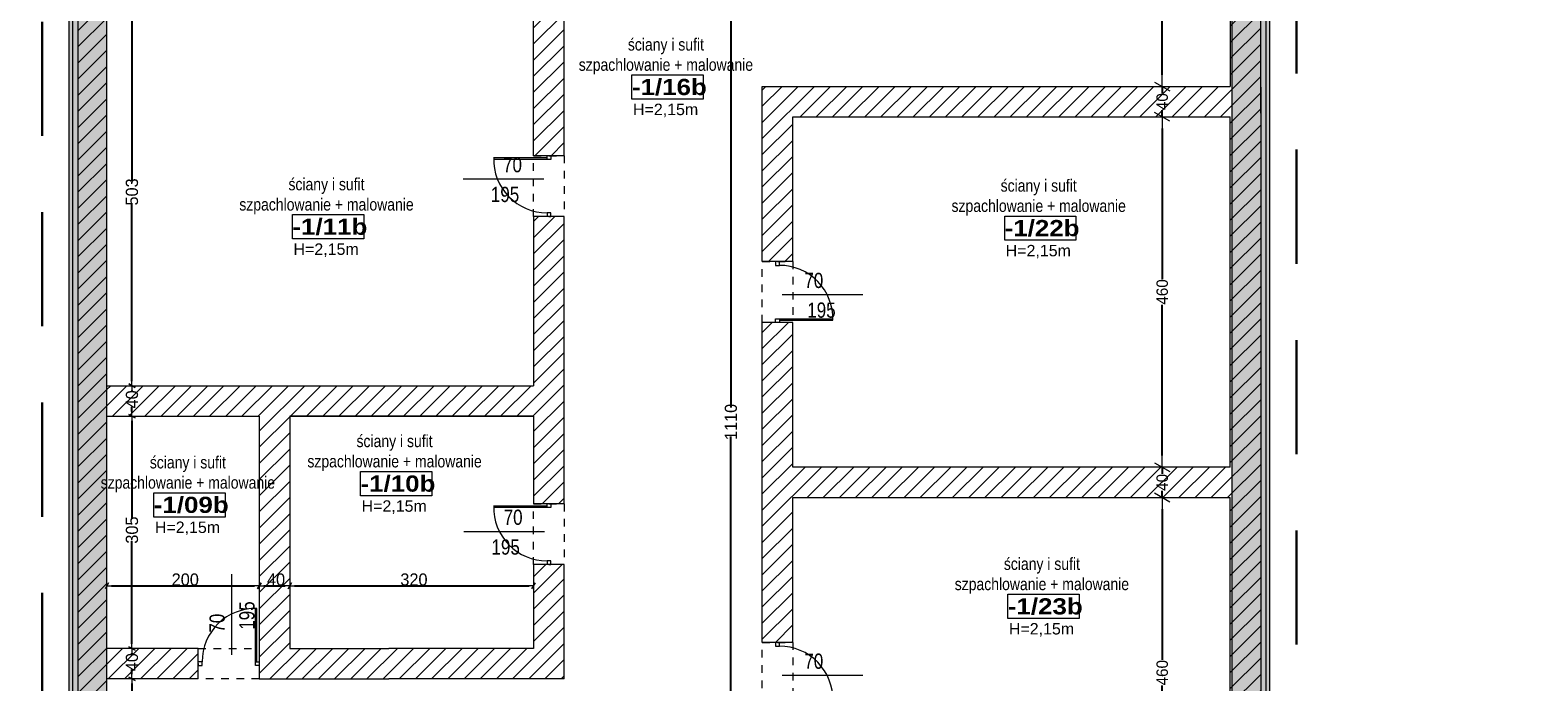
# Model space of a CAD drawing. Header units: millimetres. Extents: x -44596 to 32114, y 34976 to 82978.
# Tile 38 of 63: x 24701 to 26679, y 57447 to 58302. Entities that reach past the tile are written whole.
import ezdxf

# ---------------------------------------------------------------- set-up
doc = ezdxf.new("R2010")
doc.units = ezdxf.units.MM
doc.header["$MEASUREMENT"] = 0
doc.linetypes.add('Dashed-002', pattern=[20, 10, -10])
doc.linetypes.add('Przerywana długa', pattern=[250, 150, -100])
for name, color, linetype in [('311-RS', 7, 'Continuous'), ('410-Fundamenty', 7, 'Continuous'), ('499-Wymiary i opisy', 7, 'Continuous'), ('MF-NR', 7, 'Continuous'), ('MF_KRESKOWANIE', 7, 'Continuous'), ('MF_NR', 7, 'Continuous'), ('MF_OKNA', 7, 'Continuous'), ('MF_OPISY', 7, 'Continuous'), ('MF_przerywana', 7, 'Continuous'), ('MF_SCIANY_KONSTR', 7, 'Continuous'), ('MF_WIDOK', 7, 'Continuous'), ('MF_WYM_DUŻE', 7, 'Continuous')]:
    doc.layers.add(name, color=color, linetype=linetype)
doc.styles.add('GENERATED_STYLE_2', font='txt')
doc.styles.add('GENERATED_STYLE_4', font='txt')
doc.styles.add('GENERATED_STYLE_6', font='txt')
doc.dimstyles.new('GENERATED_STYLE__2', dxfattribs={"dimtxt": 16, "dimasz": 6.08, "dimexe": 0.18, "dimexo": 0.0625, "dimgap": 0.09, "dimtad": 1, "dimdec": 0, "dimzin": 0, "dimdsep": 46, "dimtxsty": 'GENERATED_STYLE_4', "dimblk": 'ARROWHEAD_2', "dimblk1": 'ARROWHEAD_2', "dimblk2": 'ARROWHEAD_2', "dimcen": 0.09, "dimse1": 1, "dimse2": 1, "dimclrd": 7, "dimclre": 7, "dimclrt": 7, "dimadec": 0, "dimazin": 0, "dimtfac": 1, "dimtdec": 4, "dimtmove": 0, "dimatfit": 3, "dimfxl": 1, "dimtolj": 1, "dimtzin": 0, "dimarcsym": 0})
doc.dimstyles.new('GENERATED_STYLE__3', dxfattribs={"dimtxt": 16, "dimasz": 6.08, "dimexe": 0.18, "dimexo": 0.0625, "dimgap": 0.09, "dimtad": 1, "dimtih": 1, "dimtoh": 1, "dimdec": 0, "dimzin": 0, "dimdsep": 46, "dimtxsty": 'GENERATED_STYLE_4', "dimblk": 'ARROWHEAD_2', "dimblk1": 'ARROWHEAD_2', "dimblk2": 'ARROWHEAD_2', "dimcen": 0.09, "dimse1": 1, "dimse2": 1, "dimclrd": 7, "dimclre": 7, "dimclrt": 7, "dimadec": 0, "dimazin": 0, "dimtfac": 1, "dimtdec": 4, "dimtmove": 0, "dimatfit": 3, "dimfxl": 1, "dimtolj": 1, "dimtzin": 0, "dimarcsym": 0})
doc.dimstyles.new('GENERATED_STYLE__6', dxfattribs={"dimtxt": 15, "dimasz": 15.2, "dimexe": 0.18, "dimexo": 0.0625, "dimgap": 0.09, "dimtad": 1, "dimdec": 0, "dimzin": 0, "dimdsep": 46, "dimtxsty": 'GENERATED_STYLE_2', "dimblk": 'ARROWHEAD_2', "dimblk1": 'ARROWHEAD_2', "dimblk2": 'ARROWHEAD_2', "dimcen": 0.09, "dimse1": 1, "dimse2": 1, "dimclrd": 7, "dimclre": 7, "dimclrt": 7, "dimadec": 0, "dimazin": 0, "dimtfac": 1, "dimtdec": 4, "dimtmove": 0, "dimatfit": 3, "dimfxl": 1, "dimtolj": 1, "dimtzin": 0, "dimarcsym": 0})
pattern_1 = [(45, (5608535.791, 4486378.817), (-10.606601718, 10.606601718), [])]
pattern_2 = [(90, (5608535.7913, 4486378.8167), (-3.4641016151, 0), [2, -4]), (90, (5608534.0592, 4486381.8167), (-3.4641016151, 0), [2, -4]), (150, (5608535.7913, 4486380.8167), (1.7320508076, 3), [2, -4]), (150, (5608532.3272, 4486380.8167), (1.7320508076, 3), [2, -4]), (210, (5608535.7913, 4486378.8167), (-1.7320508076, 3), [2, -4]), (210, (5608532.3272, 4486378.8167), (-1.7320508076, 3), [2, -4])]
pattern_3 = [(45, (5608535.791, 4486378.817), (-7.071067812, 7.071067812), [7.5, -2.5]), (45, (5608535.791, 4486385.888), (-7.071067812, 7.071067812), [7.5, -2.5])]

# ---------------------------------------------------------------- blocks, each defined once
blk = doc.blocks.new('ARROWHEAD_2')
at = {"color": 0, "linetype": 'Continuous', "lineweight": 0}
for p, q in [((0, 0), (-1, 0)), ((-0.38, -0.66), (0.38, 0.66))]:
    blk.add_line(p, q, dxfattribs=at)
blk = doc.blocks.new('*D41')
at = {"layer": '499-Wymiary i opisy', "color": 7, "linetype": 'Continuous', "lineweight": -2}
for p, q in [((24834.2, 57444.4), (24834.2, 57407.4)), ((24834.2, 57336.6), (24834.2, 57379.5))]:
    blk.add_line(p, q, dxfattribs=at)
at = {"layer": 'Defpoints', "color": 0}
for p in [(24801.2, 57450.5), (24834.2, 57450.5), (24801.2, 57330.5)]:
    blk.add_point(p, dxfattribs=at)
at = {"layer": '499-Wymiary i opisy', "color": 7, "lineweight": -2, "xscale": 6.080000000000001, "yscale": 6.080000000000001, "zscale": 6.080000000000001}
for p, rotation in [((24834.2, 57450.5), 90), ((24834.2, 57330.5), 270)]:
    blk.add_blockref('ARROWHEAD_2', p, dxfattribs=dict(at, rotation=rotation))
at = {"layer": '499-Wymiary i opisy', "color": 7, "lineweight": 13, "insert": (24834.2, 57393.4), "char_height": 16, "attachment_point": 5, "rotation": 90, "style": 'GENERATED_STYLE_4'}
blk.add_mtext('\\A1;120', dxfattribs=at)
blk = doc.blocks.new('*D42')
at = {"layer": '499-Wymiary i opisy', "color": 7, "linetype": 'Continuous', "lineweight": -2}
for p, q in [((24834.2, 57484.4), (24834.2, 57482.2)), ((24834.2, 57456.6), (24834.2, 57462.7))]:
    blk.add_line(p, q, dxfattribs=at)
at = {"layer": 'Defpoints', "color": 0}
for p in [(24801.2, 57490.5), (24834.2, 57490.5), (24801.2, 57450.5)]:
    blk.add_point(p, dxfattribs=at)
at = {"layer": '499-Wymiary i opisy', "color": 7, "lineweight": -2, "xscale": 6.080000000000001, "yscale": 6.080000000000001, "zscale": 6.080000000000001}
for p, rotation in [((24834.2, 57490.5), 90), ((24834.2, 57450.5), 270)]:
    blk.add_blockref('ARROWHEAD_2', p, dxfattribs=dict(at, rotation=rotation))
at = {"layer": '499-Wymiary i opisy', "color": 7, "lineweight": 13, "insert": (24834.2, 57472.5), "char_height": 16, "attachment_point": 5, "rotation": 90, "style": 'GENERATED_STYLE_4'}
blk.add_mtext('\\A1;40', dxfattribs=at)
blk = doc.blocks.new('*D43')
at = {"layer": '499-Wymiary i opisy', "color": 7, "linetype": 'Continuous', "lineweight": -2}
for p, q in [((24834.2, 57789.4), (24834.2, 57660.6)), ((24834.2, 57496.6), (24834.2, 57631.3))]:
    blk.add_line(p, q, dxfattribs=at)
at = {"layer": 'Defpoints', "color": 0}
for p in [(24801.2, 57795.5), (24834.2, 57795.5), (24801.2, 57490.5)]:
    blk.add_point(p, dxfattribs=at)
at = {"layer": '499-Wymiary i opisy', "color": 7, "lineweight": -2, "xscale": 6.080000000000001, "yscale": 6.080000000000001, "zscale": 6.080000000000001}
for p, rotation in [((24834.2, 57795.5), 90), ((24834.2, 57490.5), 270)]:
    blk.add_blockref('ARROWHEAD_2', p, dxfattribs=dict(at, rotation=rotation))
at = {"layer": '499-Wymiary i opisy', "color": 7, "lineweight": 13, "insert": (24834.2, 57645.9), "char_height": 16, "attachment_point": 5, "rotation": 90, "style": 'GENERATED_STYLE_4'}
blk.add_mtext('\\A1;305', dxfattribs=at)
blk = doc.blocks.new('*D44')
at = {"layer": '499-Wymiary i opisy', "color": 7, "linetype": 'Continuous', "lineweight": -2}
for p, q in [((24834.2, 57829.4), (24834.2, 57827.2)), ((24834.2, 57801.6), (24834.2, 57807.7))]:
    blk.add_line(p, q, dxfattribs=at)
at = {"layer": 'Defpoints', "color": 0}
for p in [(24801.2, 57835.5), (24834.2, 57835.5), (24801.2, 57795.5)]:
    blk.add_point(p, dxfattribs=at)
at = {"layer": '499-Wymiary i opisy', "color": 7, "lineweight": -2, "xscale": 6.080000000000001, "yscale": 6.080000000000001, "zscale": 6.080000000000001}
for p, rotation in [((24834.2, 57835.5), 90), ((24834.2, 57795.5), 270)]:
    blk.add_blockref('ARROWHEAD_2', p, dxfattribs=dict(at, rotation=rotation))
at = {"layer": '499-Wymiary i opisy', "color": 7, "lineweight": 13, "insert": (24834.2, 57817.5), "char_height": 16, "attachment_point": 5, "rotation": 90, "style": 'GENERATED_STYLE_4'}
blk.add_mtext('\\A1;40', dxfattribs=at)
blk = doc.blocks.new('*D45')
at = {"layer": '499-Wymiary i opisy', "color": 7, "linetype": 'Continuous', "lineweight": -2}
for p, q in [((24834.2, 58332.4), (24834.2, 58104.5)), ((24834.2, 57841.6), (24834.2, 58075.4))]:
    blk.add_line(p, q, dxfattribs=at)
at = {"layer": 'Defpoints', "color": 0}
for p in [(24801.2, 58338.5), (24834.2, 58338.5), (24801.2, 57835.5)]:
    blk.add_point(p, dxfattribs=at)
at = {"layer": '499-Wymiary i opisy', "color": 7, "lineweight": -2, "xscale": 6.080000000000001, "yscale": 6.080000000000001, "zscale": 6.080000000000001}
for p, rotation in [((24834.2, 58338.5), 90), ((24834.2, 57835.5), 270)]:
    blk.add_blockref('ARROWHEAD_2', p, dxfattribs=dict(at, rotation=rotation))
at = {"layer": '499-Wymiary i opisy', "color": 7, "lineweight": 13, "insert": (24834.2, 58089.9), "char_height": 16, "attachment_point": 5, "rotation": 90, "style": 'GENERATED_STYLE_4'}
blk.add_mtext('\\A1;503', dxfattribs=at)
blk = doc.blocks.new('*D97')
at = {"layer": 'Defpoints', "color": 0}
for p in [(26185.9, 57688.5), (26275.2, 57688.5), (26275.2, 57228.5)]:
    blk.add_point(p, dxfattribs=at)
at = {"layer": 'MF_WYM_DUŻE', "color": 7, "linetype": 'Continuous', "lineweight": -2}
for p, q in [((26185.9, 57673.3), (26185.9, 57475.5)), ((26185.9, 57243.7), (26185.9, 57441.6))]:
    blk.add_line(p, q, dxfattribs=at)
at = {"layer": 'MF_WYM_DUŻE', "color": 7, "lineweight": -2, "xscale": 15.2, "yscale": 15.2, "zscale": 15.2}
for p, rotation in [((26185.9, 57688.5), 90), ((26185.9, 57228.5), 270)]:
    blk.add_blockref('ARROWHEAD_2', p, dxfattribs=dict(at, rotation=rotation))
at = {"layer": 'MF_WYM_DUŻE', "color": 7, "lineweight": 13, "insert": (26185.9, 57458.6), "char_height": 15, "attachment_point": 5, "rotation": 90, "style": 'GENERATED_STYLE_2'}
blk.add_mtext('\\A1;460', dxfattribs=at)
blk = doc.blocks.new('*D98')
at = {"layer": 'Defpoints', "color": 0}
for p in [(26185.9, 57728.5), (26275.2, 57728.5), (26275.2, 57688.5)]:
    blk.add_point(p, dxfattribs=at)
at = {"layer": 'MF_WYM_DUŻE', "color": 7, "linetype": 'Continuous', "lineweight": -2}
for p, q in [((26185.9, 57743.7), (26185.9, 57758.9)), ((26185.9, 57728.5), (26185.9, 57719.7)), ((26185.9, 57688.5), (26185.9, 57697.4)), ((26185.9, 57673.3), (26185.9, 57658.1))]:
    blk.add_line(p, q, dxfattribs=at)
at = {"layer": 'MF_WYM_DUŻE', "color": 7, "lineweight": -2, "xscale": 15.2, "yscale": 15.2, "zscale": 15.2}
for p, rotation in [((26185.9, 57728.5), 270), ((26185.9, 57688.5), 90)]:
    blk.add_blockref('ARROWHEAD_2', p, dxfattribs=dict(at, rotation=rotation))
at = {"layer": 'MF_WYM_DUŻE', "color": 7, "lineweight": 13, "insert": (26185.9, 57708.5), "char_height": 15, "attachment_point": 5, "rotation": 90, "style": 'GENERATED_STYLE_2'}
blk.add_mtext('\\A1;40', dxfattribs=at)
blk = doc.blocks.new('*D99')
at = {"layer": 'Defpoints', "color": 0}
for p in [(25701.2, 58188.5), (26185.9, 58188.5), (26275.2, 57728.5)]:
    blk.add_point(p, dxfattribs=at)
at = {"layer": 'MF_WYM_DUŻE', "color": 7, "linetype": 'Continuous', "lineweight": -2}
for p, q in [((26185.9, 58173.3), (26185.9, 57975.5)), ((26185.9, 57743.7), (26185.9, 57941.6))]:
    blk.add_line(p, q, dxfattribs=at)
at = {"layer": 'MF_WYM_DUŻE', "color": 7, "lineweight": -2, "xscale": 15.2, "yscale": 15.2, "zscale": 15.2}
for p, rotation in [((26185.9, 58188.5), 90), ((26185.9, 57728.5), 270)]:
    blk.add_blockref('ARROWHEAD_2', p, dxfattribs=dict(at, rotation=rotation))
at = {"layer": 'MF_WYM_DUŻE', "color": 7, "lineweight": 13, "insert": (26185.9, 57958.6), "char_height": 15, "attachment_point": 5, "rotation": 90, "style": 'GENERATED_STYLE_2'}
blk.add_mtext('\\A1;460', dxfattribs=at)
blk = doc.blocks.new('*D100')
at = {"layer": 'Defpoints', "color": 0}
for p in [(25661.2, 58228.5), (26185.9, 58228.5), (25701.2, 58188.5)]:
    blk.add_point(p, dxfattribs=at)
at = {"layer": 'MF_WYM_DUŻE', "color": 7, "linetype": 'Continuous', "lineweight": -2}
for p, q in [((26185.9, 58243.7), (26185.9, 58258.9)), ((26185.9, 58228.5), (26185.9, 58219.7)), ((26185.9, 58188.5), (26185.9, 58197.4)), ((26185.9, 58173.3), (26185.9, 58158.1))]:
    blk.add_line(p, q, dxfattribs=at)
at = {"layer": 'MF_WYM_DUŻE', "color": 7, "lineweight": -2, "xscale": 15.2, "yscale": 15.2, "zscale": 15.2}
for p, rotation in [((26185.9, 58228.5), 270), ((26185.9, 58188.5), 90)]:
    blk.add_blockref('ARROWHEAD_2', p, dxfattribs=dict(at, rotation=rotation))
at = {"layer": 'MF_WYM_DUŻE', "color": 7, "lineweight": 13, "insert": (26185.9, 58208.5), "char_height": 15, "attachment_point": 5, "rotation": 90, "style": 'GENERATED_STYLE_2'}
blk.add_mtext('\\A1;40', dxfattribs=at)
blk = doc.blocks.new('*D101')
at = {"layer": 'Defpoints', "color": 0}
for p in [(25961.2, 58482.5), (26185.9, 58482.5), (25661.2, 58228.5)]:
    blk.add_point(p, dxfattribs=at)
at = {"layer": 'MF_WYM_DUŻE', "color": 7, "linetype": 'Continuous', "lineweight": -2}
for p, q in [((26185.9, 58467.3), (26185.9, 58372.3)), ((26185.9, 58243.7), (26185.9, 58338.8))]:
    blk.add_line(p, q, dxfattribs=at)
at = {"layer": 'MF_WYM_DUŻE', "color": 7, "lineweight": -2, "xscale": 15.2, "yscale": 15.2, "zscale": 15.2}
for p, rotation in [((26185.9, 58482.5), 90), ((26185.9, 58228.5), 270)]:
    blk.add_blockref('ARROWHEAD_2', p, dxfattribs=dict(at, rotation=rotation))
at = {"layer": 'MF_WYM_DUŻE', "color": 7, "lineweight": 13, "insert": (26185.9, 58355.6), "char_height": 15, "attachment_point": 5, "rotation": 90, "style": 'GENERATED_STYLE_2'}
blk.add_mtext('\\A1;254', dxfattribs=at)
blk = doc.blocks.new('*D119')
at = {"layer": '499-Wymiary i opisy', "color": 7, "linetype": 'Continuous', "lineweight": -2}
for p, q in [((25620, 58332.4), (25620, 57807)), ((25620, 57234.6), (25620, 57768.9))]:
    blk.add_line(p, q, dxfattribs=at)
at = {"layer": 'Defpoints', "color": 0}
for p in [(25620, 58338.5), (25701.2, 58338.5), (25661.2, 57228.5)]:
    blk.add_point(p, dxfattribs=at)
at = {"layer": '499-Wymiary i opisy', "color": 7, "lineweight": -2, "xscale": 6.080000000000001, "yscale": 6.080000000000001, "zscale": 6.080000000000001}
for p, rotation in [((25620, 58338.5), 90), ((25620, 57228.5), 270)]:
    blk.add_blockref('ARROWHEAD_2', p, dxfattribs=dict(at, rotation=rotation))
at = {"layer": '499-Wymiary i opisy', "color": 7, "lineweight": 13, "insert": (25620, 57787.9), "char_height": 16, "attachment_point": 5, "rotation": 90, "style": 'GENERATED_STYLE_4'}
blk.add_mtext('\\A1;1110', dxfattribs=at)
blk = doc.blocks.new('*D129')
at = {"layer": '499-Wymiary i opisy', "color": 7, "linetype": 'Continuous', "lineweight": -2}
blk.add_line((24807.3, 57572.6), (24995.1, 57572.6), dxfattribs=at)
at = {"layer": 'Defpoints', "color": 0}
for p in [(25001.2, 57795.5), (25001.2, 57572.6), (24801.2, 57490.5)]:
    blk.add_point(p, dxfattribs=at)
at = {"layer": '499-Wymiary i opisy', "color": 7, "lineweight": -2, "xscale": 6.080000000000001, "yscale": 6.080000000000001, "zscale": 6.080000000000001, "rotation": 180}
blk.add_blockref('ARROWHEAD_2', (24801.2, 57572.6), dxfattribs=at)
at = {"layer": '499-Wymiary i opisy', "color": 7, "lineweight": -2, "xscale": 6.080000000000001, "yscale": 6.080000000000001, "zscale": 6.080000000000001}
blk.add_blockref('ARROWHEAD_2', (25001.2, 57572.6), dxfattribs=at)
at = {"layer": '499-Wymiary i opisy', "color": 7, "lineweight": 13, "insert": (24904.1, 57580.9), "char_height": 16, "attachment_point": 5, "style": 'GENERATED_STYLE_4'}
blk.add_mtext('\\A1;200', dxfattribs=at)
blk = doc.blocks.new('*D130')
at = {"layer": '499-Wymiary i opisy', "color": 7, "linetype": 'Continuous', "lineweight": -2}
blk.add_line((25007.3, 57572.6), (25035.1, 57572.6), dxfattribs=at)
at = {"layer": 'Defpoints', "color": 0}
for p in [(25001.2, 57795.5), (25041.2, 57795.5), (25041.2, 57572.6)]:
    blk.add_point(p, dxfattribs=at)
at = {"layer": '499-Wymiary i opisy', "color": 7, "lineweight": -2, "xscale": 6.080000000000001, "yscale": 6.080000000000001, "zscale": 6.080000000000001, "rotation": 180}
blk.add_blockref('ARROWHEAD_2', (25001.2, 57572.6), dxfattribs=at)
at = {"layer": '499-Wymiary i opisy', "color": 7, "lineweight": -2, "xscale": 6.080000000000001, "yscale": 6.080000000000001, "zscale": 6.080000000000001}
blk.add_blockref('ARROWHEAD_2', (25041.2, 57572.6), dxfattribs=at)
at = {"layer": '499-Wymiary i opisy', "color": 7, "lineweight": 13, "insert": (25023.2, 57580.9), "char_height": 16, "attachment_point": 5, "style": 'GENERATED_STYLE_4'}
blk.add_mtext('\\A1;40', dxfattribs=at)
blk = doc.blocks.new('*D131')
at = {"layer": '499-Wymiary i opisy', "color": 7, "linetype": 'Continuous', "lineweight": -2}
blk.add_line((25047.3, 57572.6), (25355.1, 57572.6), dxfattribs=at)
at = {"layer": 'Defpoints', "color": 0}
for p in [(25041.2, 57795.5), (25361.2, 57572.6), (25361.2, 57490.5)]:
    blk.add_point(p, dxfattribs=at)
at = {"layer": '499-Wymiary i opisy', "color": 7, "lineweight": -2, "xscale": 6.080000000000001, "yscale": 6.080000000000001, "zscale": 6.080000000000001, "rotation": 180}
blk.add_blockref('ARROWHEAD_2', (25041.2, 57572.6), dxfattribs=at)
at = {"layer": '499-Wymiary i opisy', "color": 7, "lineweight": -2, "xscale": 6.080000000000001, "yscale": 6.080000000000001, "zscale": 6.080000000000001}
blk.add_blockref('ARROWHEAD_2', (25361.2, 57572.6), dxfattribs=at)
at = {"layer": '499-Wymiary i opisy', "color": 7, "lineweight": 13, "insert": (25204.1, 57580.9), "char_height": 16, "attachment_point": 5, "style": 'GENERATED_STYLE_4'}
blk.add_mtext('\\A1;320', dxfattribs=at)
blk = doc.blocks.new('*D150')
at = {"layer": '499-Wymiary i opisy', "color": 7, "linetype": 'Continuous', "lineweight": -2}
for p, q in [((26820.5, 58464.4), (26820.5, 57932)), ((26820.5, 57352.6), (26820.5, 57893.9))]:
    blk.add_line(p, q, dxfattribs=at)
at = {"layer": 'Defpoints', "color": 0}
for p in [(26627.2, 58470.5), (26820.5, 58470.5), (26327.2, 57346.5)]:
    blk.add_point(p, dxfattribs=at)
at = {"layer": '499-Wymiary i opisy', "color": 7, "lineweight": -2, "xscale": 6.080000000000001, "yscale": 6.080000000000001, "zscale": 6.080000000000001}
for p, rotation in [((26820.5, 58470.5), 90), ((26820.5, 57346.5), 270)]:
    blk.add_blockref('ARROWHEAD_2', p, dxfattribs=dict(at, rotation=rotation))
at = {"layer": '499-Wymiary i opisy', "color": 7, "lineweight": 13, "insert": (26820.5, 57912.9), "char_height": 16, "attachment_point": 5, "rotation": 90, "style": 'GENERATED_STYLE_4'}
blk.add_mtext('\\A1;1124', dxfattribs=at)

msp = doc.modelspace()

# ---------------------------------------------------------------- hatches: boundary and pattern name
at = {"layer": '410-Fundamenty', "linetype": 'Continuous', "lineweight": 0}
h = msp.add_hatch(dxfattribs=at)
h.set_pattern_fill('Styropian', color=251, style=0, pattern_type=2)
h.set_pattern_definition(pattern_2)
h.paths.add_polyline_path([(24751.2, 58696.5), (24751.2, 57045.5), (24756.2, 57040.5), (24756.2, 58691.5)])
h = msp.add_hatch(dxfattribs=at)
h.set_pattern_fill('beton', color=251, style=0, pattern_type=2)
h.set_pattern_definition(pattern_3)
h.paths.add_polyline_path([(24756.2, 58691.5), (24756.2, 57040.5), (24771.2, 57025.5), (24771.2, 58676.5)])
h = msp.add_hatch(dxfattribs=at)
h.set_pattern_fill('beton', color=251, style=0, pattern_type=2)
h.set_pattern_definition(pattern_3)
h.paths.add_polyline_path([(24771.2, 58676.5), (24771.2, 57025.5), (24776.2, 57020.5), (24776.2, 58671.5)])
h = msp.add_hatch(dxfattribs=at)
h.set_pattern_fill('beton', color=251, style=0, pattern_type=2)
h.set_pattern_definition(pattern_3)
h.paths.add_polyline_path([(24776.2, 58671.5), (24776.2, 57020.5), (24801.2, 56995.5), (24801.2, 58646.5)])
h = msp.add_hatch(dxfattribs=at)
h.set_pattern_fill('beton', color=251, style=0, pattern_type=2)
h.set_pattern_definition(pattern_3)
h.paths.add_polyline_path([(26302.2, 57321.5), (26302.2, 58495.5), (26277.2, 58520.5), (26277.2, 57296.5)])
h = msp.add_hatch(dxfattribs=at)
h.set_pattern_fill('beton', color=251, style=0, pattern_type=2)
h.set_pattern_definition(pattern_3)
h.paths.add_polyline_path([(26307.2, 57326.5), (26307.2, 58490.5), (26302.2, 58495.5), (26302.2, 57321.5)])
h = msp.add_hatch(dxfattribs=at)
h.set_pattern_fill('beton', color=251, style=0, pattern_type=2)
h.set_pattern_definition(pattern_3)
h.paths.add_polyline_path([(26322.2, 57341.5), (26322.2, 58475.5), (26307.2, 58490.5), (26307.2, 57326.5)])
h = msp.add_hatch(dxfattribs=at)
h.set_pattern_fill('Styropian', color=251, style=0, pattern_type=2)
h.set_pattern_definition(pattern_2)
h.paths.add_polyline_path([(26327.2, 57346.5), (26327.2, 58470.5), (26322.2, 58475.5), (26322.2, 57341.5)])
at = {"layer": 'MF_KRESKOWANIE', "linetype": 'Continuous', "lineweight": 13}
h = msp.add_hatch(dxfattribs=at)
h.set_pattern_fill('bloczki_ceramiczne', color=251, style=0, pattern_type=2)
h.set_pattern_definition(pattern_1)
h.paths.add_polyline_path([(24763.2, 57052.5), (24763.2, 57033.5), (24775.2, 57033.5), (24777.2, 57033.5), (24777.2, 56840.5), (24801.2, 56840.5), (25377.2, 56840.5), (25512.2, 56840.5), (25512.2, 56880.5), (25401.2, 56880.5), (25401.2, 56912), (25401.2, 57188.5), (25471.2, 57188.5), (25491.2, 57188.5), (25491.2, 57228.5), (25401.2, 57228.5), (25401.2, 57330.5), (25251.2, 57330.5), (25251.2, 57290.5), (25271.2, 57290.5), (25271.2, 57227.5), (25277.2, 57227.5), (25277.2, 57290.5), (25361.2, 57290.5), (25361.2, 57188.5), (25361.2, 57150.5), (25277.2, 57150.5), (25277.2, 57157.5), (25271.2, 57157.5), (25271.2, 57150.5), (25243.2, 57150.5), (25243.2, 57137.5), (25249.2, 57137.5), (25249.2, 57144.5), (25361.2, 57144.5), (25361.2, 57060.5), (25249.2, 57060.5), (25249.2, 57067.5), (25243.2, 57067.5), (25243.2, 57047.5), (25249.2, 57047.5), (25249.2, 57054.5), (25361.2, 57054.5), (25361.2, 56970.5), (25249.2, 56970.5), (25249.2, 56977.5), (25243.2, 56977.5), (25243.2, 56957.5), (25249.2, 56957.5), (25249.2, 56964.5), (25361.2, 56964.5), (25361.2, 56880.5), (25249.2, 56880.5), (25249.2, 56887.5), (25243.2, 56887.5), (25243.2, 56880.5), (25144.2, 56880.5), (25144.2, 56887.5), (25138.2, 56887.5), (25138.2, 56880.5), (25026.2, 56880.5), (25026.2, 56964.5), (25138.2, 56964.5), (25138.2, 56957.5), (25144.2, 56957.5), (25144.2, 56977.5), (25138.2, 56977.5), (25138.2, 56970.5), (25026.2, 56970.5), (25026.2, 57054.5), (25138.2, 57054.5), (25138.2, 57047.5), (25144.2, 57047.5), (25144.2, 57067.5), (25138.2, 57067.5), (25138.2, 57060.5), (25026.2, 57060.5), (25026.2, 57144.5), (25138.2, 57144.5), (25138.2, 57137.5), (25144.2, 57137.5), (25144.2, 57150.5), (25130.2, 57150.5), (25130.2, 57290.5), (25171.2, 57290.5), (25171.2, 57330.5), (25001.2, 57330.5), (25001.2, 57290.5), (25034.2, 57290.5), (25034.2, 57227.5), (25040.2, 57227.5), (25040.2, 57290.5), (25124.2, 57290.5), (25124.2, 57150.5), (25040.2, 57150.5), (25040.2, 57157.5), (25034.2, 57157.5), (25034.2, 57150.5), (25020.2, 57150.5), (25020.2, 56880.5), (24921.2, 56880.5), (24921.2, 56887.5), (24915.2, 56887.5), (24915.2, 56880.5), (24801.2, 56880.5), (24801.2, 56964.5), (24915.2, 56964.5), (24915.2, 56957.5), (24921.2, 56957.5), (24921.2, 56977.5), (24915.2, 56977.5), (24915.2, 56970.5), (24801.2, 56970.5), (24801.2, 57054.5), (24915.2, 57054.5), (24915.2, 57047.5), (24921.2, 57047.5), (24921.2, 57067.5), (24915.2, 57067.5), (24915.2, 57060.5), (24801.2, 57060.5), (24801.2, 57144.5), (24915.2, 57144.5), (24915.2, 57137.5), (24921.2, 57137.5), (24921.2, 57150.5), (24893.2, 57150.5), (24893.2, 57157.5), (24887.2, 57157.5), (24887.2, 57150.5), (24801.2, 57150.5), (24801.2, 57290.5), (24887.2, 57290.5), (24887.2, 57227.5), (24893.2, 57227.5), (24893.2, 57290.5), (24921.2, 57290.5), (24921.2, 57330.5), (24801.2, 57330.5), (24801.2, 57450.5), (24921.2, 57450.5), (24921.2, 57490.5), (24801.2, 57490.5), (24801.2, 57795.5), (24801.2, 58644.5), (25300.2, 58644.5), (25101.2, 58684.5), (25103.2, 58684.5), (25103.2, 59169.5), (25661.2, 59169.5), (25661.2, 58986.5), (25701.2, 58986.5), (25701.2, 59289.5), (25661.2, 59289.5), (25661.2, 59209.5), (25103.2, 59209.5), (25103.2, 59694.5), (25661.2, 59694.5), (25661.2, 59369.5), (25701.2, 59369.5), (25701.2, 59544.5), (25944.2, 59544.5), (25961.2, 59544.5), (25961.2, 59369.5), (26001.2, 59369.5), (26001.2, 59544.5), (26381.2, 59544.5), (26381.2, 59537), (26381.2, 59527), (26421.2, 59537), (26421.2, 59544.5), (26575.2, 59544.5), (26575.2, 59487), (26615.2, 59487), (26615.2, 59584.5), (26577.2, 59584.5), (26001.2, 59584.5), (25734.2, 59584.5), (25715.2, 59584.5), (25715.2, 59734.5), (25677.2, 59734.5), (25063.2, 59734.5), (25063.2, 58703.5), (25063.2, 58684.5), (24763.2, 58684.5), (24763.2, 58370.5), (24763.2, 58340.5)])
h = msp.add_hatch(dxfattribs=at)
h.set_pattern_fill('bloczki_ceramiczne', color=251, style=0, pattern_type=2)
h.set_pattern_definition(pattern_1)
h.paths.add_polyline_path([(26275.2, 58188.5), (26275.2, 57728.5), (25701.2, 57728.5), (25701.2, 57918.5), (25661.2, 57918.5), (25661.2, 57498.5), (25701.2, 57498.5), (25701.2, 57610.5), (25701.2, 57688.5), (26275.2, 57688.5), (26275.2, 57334.5), (26303.2, 57334.5), (26315.2, 57334.5), (26315.2, 58219.5), (26315.2, 58227.5), (26315.2, 58448.5), (26315.2, 58482.5), (26615.2, 58482.5), (26615.2, 58520.5), (26615.2, 58553.5), (26615.2, 59239.5), (26535.2, 59239.5), (26535.2, 59199.5), (26575.2, 59199.5), (26575.2, 59047.5), (26535.2, 59047.5), (26535.2, 59007.5), (26575.2, 59007.5), (26575.2, 58522.5), (26001.2, 58522.5), (26001.2, 58722.5), (25961.2, 58722.5), (25961.2, 58482.5), (26275.2, 58482.5), (26275.2, 58228.5), (25661.2, 58228.5), (25661.2, 57998.5), (25701.2, 57998.5), (25701.2, 58188.5)])
h = msp.add_hatch(dxfattribs=at)
h.set_pattern_fill('bloczki_ceramiczne', color=251, style=0, pattern_type=2)
h.set_pattern_definition(pattern_1)
h.paths.add_polyline_path([(25359.7, 58378.5), (24801.2, 58378.5), (24801.2, 58338.5), (25361.2, 58338.5), (25361.2, 58137.5), (25401.2, 58137.5), (25401.2, 58338.5), (25701.2, 58338.5), (25701.2, 58534.5), (25661.2, 58534.5), (25661.2, 58378.5), (25401.2, 58378.5), (25401.2, 58534.5), (25359.7, 58534.5)])
h = msp.add_hatch(dxfattribs=at)
h.set_pattern_fill('bloczki_ceramiczne', color=251, style=0, pattern_type=2)
h.set_pattern_definition(pattern_1)
h.paths.add_polyline_path([(25361.2, 57835.5), (24801.2, 57835.5), (24801.2, 57795.5), (25001.2, 57795.5), (25001.2, 57490.5), (25001.2, 57450.5), (25171.2, 57450.5), (25251.2, 57450.5), (25401.2, 57450.5), (25401.2, 57600.5), (25361.2, 57600.5), (25361.2, 57490.5), (25251.2, 57490.5), (25171.2, 57490.5), (25041.2, 57490.5), (25041.2, 57795.5), (25361.2, 57795.5), (25361.2, 57680.5), (25401.2, 57680.5), (25401.2, 58057.5), (25361.2, 58057.5)])

# ---------------------------------------------------------------- linework, layer by layer
at = {"layer": '410-Fundamenty', "color": 251, "linetype": 'Continuous', "lineweight": 13}
for p, q in [((24756.2, 58691.5), (24756.2, 57040.5)), ((26322.2, 57341.5), (26322.2, 58475.5))]:
    msp.add_line(p, q, dxfattribs=at)
at = {"layer": '410-Fundamenty', "color": 251, "linetype": 'Continuous', "lineweight": 13, "flags": 128}
for points in [[(24751.2, 58696.5), (24751.2, 57045.5)], [(24801.2, 56995.5), (24801.2, 58646.5)], [(26277.2, 58520.5), (26277.2, 57296.5)], [(26327.2, 57346.5), (26327.2, 58470.5)]]:
    msp.add_lwpolyline(points, dxfattribs=at)
at = {"layer": 'MF-NR', "color": 251, "linetype": 'Continuous', "lineweight": 13}
for p, q in [((25490.2, 58243.6), (25583.5, 58243.6)), ((25490.2, 58211.7), (25490.2, 58243.6)), ((25583.5, 58243.6), (25583.5, 58211.7)), ((25044.8, 58060.1), (25138.2, 58060.1)), ((25044.8, 58028.2), (25044.8, 58060.1)), ((25138.2, 58060.1), (25138.2, 58028.2)), ((25979.2, 58058.3), (26072.6, 58058.3)), ((25979.2, 58026.4), (25979.2, 58058.3)), ((26072.6, 58058.3), (26072.6, 58026.4)), ((25134.1, 57722.8), (25227.5, 57722.8)), ((25134.1, 57690.9), (25134.1, 57722.8)), ((25227.5, 57722.8), (25227.5, 57690.9)), ((24862.9, 57694.9), (24956.3, 57694.9)), ((24862.9, 57663), (24862.9, 57694.9)), ((24956.3, 57694.9), (24956.3, 57663)), ((25983.4, 57561.7), (26076.7, 57561.7)), ((25983.4, 57529.8), (25983.4, 57561.7)), ((26076.7, 57561.7), (26076.7, 57529.8))]:
    msp.add_line(p, q, dxfattribs=at)
at = {"layer": 'MF-NR', "color": 251, "linetype": 'Continuous', "lineweight": 13, "flags": 128}
for points in [[(25583.5, 58211.7), (25490.2, 58211.7)], [(25138.2, 58028.2), (25044.8, 58028.2)], [(26072.6, 58026.4), (25979.2, 58026.4)], [(25227.5, 57690.9), (25134.1, 57690.9)], [(24956.3, 57663), (24862.9, 57663)], [(26076.7, 57529.8), (25983.4, 57529.8)]]:
    msp.add_lwpolyline(points, dxfattribs=at)
at = {"layer": 'MF_OKNA', "color": 251, "linetype": 'Continuous', "lineweight": 13}
for p, q in [((25378.7, 58132.5), (25378.7, 58137.5)), ((25381.2, 58137.5), (25383.7, 58137.5)), ((25383.7, 58137.5), (25383.7, 58132.5)), ((25378.7, 58134.5), (25308.7, 58134.5)), ((25378.7, 58132.5), (25308.7, 58132.5)), ((25383.7, 58132.5), (25378.7, 58132.5)), ((25268.6, 58107), (25374.4, 58107)), ((25383.7, 58062.5), (25378.7, 58062.5)), ((25378.7, 58062.5), (25378.7, 58057.5)), ((25381.2, 58057.5), (25383.7, 58057.5)), ((25383.7, 58057.5), (25383.7, 58062.5)), ((25681.2, 57998.5), (25678.7, 57998.5)), ((25678.7, 57998.5), (25678.7, 57993.5)), ((25683.7, 57993.5), (25683.7, 57998.5)), ((25678.7, 57993.5), (25683.7, 57993.5)), ((25792.9, 57955), (25687.1, 57955)), ((25678.7, 57918.5), (25678.7, 57923.5)), ((25678.7, 57923.5), (25683.7, 57923.5)), ((25683.7, 57923.5), (25683.7, 57918.5)), ((25683.7, 57923.5), (25753.7, 57923.5)), ((25683.7, 57921.5), (25753.7, 57921.5)), ((25681.2, 57918.5), (25678.7, 57918.5)), ((25378.7, 57677.5), (25308.7, 57677.5)), ((25378.7, 57675.5), (25308.7, 57675.5)), ((25378.7, 57675.5), (25378.7, 57680.5)), ((25383.7, 57675.5), (25378.7, 57675.5)), ((25381.2, 57680.5), (25383.7, 57680.5)), ((25383.7, 57680.5), (25383.7, 57675.5)), ((25269.5, 57644), (25375.3, 57644)), ((25383.7, 57605.5), (25378.7, 57605.5)), ((25378.7, 57605.5), (25378.7, 57600.5)), ((25383.7, 57600.5), (25383.7, 57605.5)), ((24964.7, 57587.9), (24964.7, 57482)), ((25381.2, 57600.5), (25383.7, 57600.5)), ((24996.2, 57473), (24996.2, 57543)), ((24998.2, 57473), (24998.2, 57543)), ((25681.2, 57498.5), (25678.7, 57498.5)), ((25678.7, 57498.5), (25678.7, 57493.5)), ((25678.7, 57493.5), (25683.7, 57493.5)), ((25683.7, 57493.5), (25683.7, 57498.5)), ((24926.2, 57473), (24921.2, 57473)), ((24921.2, 57470.5), (24921.2, 57468)), ((24921.2, 57468), (24926.2, 57468)), ((24926.2, 57468), (24926.2, 57473)), ((24996.2, 57468), (24996.2, 57473)), ((24996.2, 57473), (25001.2, 57473)), ((25001.2, 57468), (24996.2, 57468)), ((25001.2, 57470.5), (25001.2, 57468)), ((25792.9, 57455), (25687.1, 57455))]:
    msp.add_line(p, q, dxfattribs=at)
for centre, start, end in [((25378.7, 58132.5), 178.3628, 270), ((25683.7, 57923.5), 358.3628, 90), ((25378.7, 57675.5), 178.3628, 270), ((24996.2, 57473), 88.3628, 180), ((25683.7, 57423.5), 358.3628, 90)]:
    msp.add_arc(centre, 70, start, end, dxfattribs=at)
at = {"layer": 'MF_OPISY', "color": 251, "linetype": 'Przerywana długa', "lineweight": 30, "flags": 128}
msp.add_lwpolyline([(23190.2, 56267.5), (23190.2, 55002.5), (22890.2, 55002.5), (22890.2, 53806.5), (23039.2, 53806.5), (23039.2, 53652.5), (23039.2, 52892.5), (24235.2, 52892.5), (24235.2, 53042.5), (24836.2, 53042.5), (24836.2, 55735.5), (26302.2, 55735.5), (26302.2, 57351.5), (26362.2, 57351.5), (26362.2, 58435.5), (26662.2, 58435.5), (26662.2, 59631.5), (25762.2, 59631.5), (25762.2, 59781.5), (25016.2, 59781.5), (25016.2, 58730.5), (24716.2, 58730.5), (24716.2, 57080.5), (23550.2, 57080.5), (23550.2, 56267.5)], close=True, dxfattribs=at)
at = {"layer": 'MF_przerywana', "color": 251, "linetype": 'Dashed-002', "lineweight": 13, "flags": 128}
for points in [[(25361.2, 58137.5), (25401.2, 58137.5), (25401.2, 58057.5), (25361.2, 58057.5)], [(25661.2, 57998.5), (25701.2, 57998.5), (25701.2, 57918.5), (25661.2, 57918.5)], [(25361.2, 57680.5), (25401.2, 57680.5), (25401.2, 57600.5), (25361.2, 57600.5)], [(24921.2, 57490.5), (25001.2, 57490.5), (25001.2, 57450.5), (24921.2, 57450.5)], [(25661.2, 57498.5), (25701.2, 57498.5), (25701.2, 57418.5), (25661.2, 57418.5)]]:
    msp.add_lwpolyline(points, close=True, dxfattribs=at)
at = {"layer": 'MF_SCIANY_KONSTR', "color": 251, "linetype": 'Continuous', "lineweight": 13}
for p, q in [((24801.2, 57490.5), (24801.2, 58644.5)), ((26275.2, 58482.5), (26275.2, 58228.5)), ((26315.2, 58193.5), (26315.2, 58448.5)), ((24763.2, 58340.5), (24763.2, 57052.5)), ((25361.2, 58137.5), (25361.2, 58338.5)), ((25401.2, 58137.5), (25401.2, 58338.5)), ((25661.2, 58228.5), (26275.2, 58228.5)), ((25661.2, 57998.5), (25661.2, 58228.5)), ((25701.2, 58228.5), (25851.2, 58228.5)), ((26315.2, 58227.5), (26315.2, 58187.5)), ((26315.2, 58223.5), (26315.2, 58193.5)), ((26315.2, 58223.5), (26315.2, 57353.5)), ((25701.2, 57998.5), (25701.2, 58188.5)), ((25701.2, 58188.5), (26275.2, 58188.5)), ((25851.2, 58188.5), (25971.2, 58188.5)), ((26275.2, 57728.5), (26275.2, 58188.5)), ((25401.2, 58137.5), (25361.2, 58137.5)), ((25401.2, 58057.5), (25361.2, 58057.5)), ((25361.2, 58057.5), (25361.2, 57835.5)), ((25401.2, 57680.5), (25401.2, 58057.5)), ((25701.2, 57998.5), (25661.2, 57998.5)), ((25661.2, 57498.5), (25661.2, 57918.5)), ((25701.2, 57918.5), (25661.2, 57918.5)), ((25701.2, 57728.5), (25701.2, 57918.5)), ((24801.2, 57835.5), (25361.2, 57835.5)), ((24801.2, 57490.5), (24801.2, 57795.5)), ((24801.2, 57795.5), (25001.2, 57795.5)), ((25001.2, 57795.5), (25001.2, 57490.5)), ((25041.2, 57795.5), (25361.2, 57795.5)), ((25361.2, 57795.5), (25041.2, 57795.5)), ((25041.2, 57795.5), (25041.2, 57490.5)), ((25361.2, 57795.5), (25361.2, 57680.5)), ((26275.2, 57728.5), (25701.2, 57728.5)), ((25701.2, 57498.5), (25701.2, 57688.5)), ((25701.2, 57498.5), (25701.2, 57688.5)), ((25701.2, 57688.5), (26275.2, 57688.5)), ((26275.2, 57228.5), (26275.2, 57688.5)), ((25401.2, 57680.5), (25361.2, 57680.5)), ((25701.2, 57498.5), (25701.2, 57610.5)), ((25401.2, 57600.5), (25361.2, 57600.5)), ((25361.2, 57600.5), (25361.2, 57490.5)), ((25401.2, 57450.5), (25401.2, 57600.5)), ((24921.2, 57490.5), (24801.2, 57490.5)), ((24921.2, 57450.5), (24921.2, 57490.5)), ((25001.2, 57490.5), (25001.2, 57450.5)), ((25041.2, 57490.5), (25171.2, 57490.5)), ((25251.2, 57490.5), (25171.2, 57490.5)), ((25361.2, 57490.5), (25251.2, 57490.5)), ((25701.2, 57498.5), (25661.2, 57498.5)), ((24801.2, 57330.5), (24801.2, 57450.5)), ((24921.2, 57450.5), (24801.2, 57450.5)), ((25001.2, 57450.5), (25171.2, 57450.5)), ((25251.2, 57450.5), (25171.2, 57450.5)), ((25401.2, 57450.5), (25251.2, 57450.5))]:
    msp.add_line(p, q, dxfattribs=at)
at = {"layer": 'MF_WIDOK', "color": 251, "linetype": 'Continuous', "lineweight": 15, "flags": 128}
for points in [[(25490.2, 58243.6), (25583.5, 58243.6), (25583.5, 58211.7), (25490.2, 58211.7)], [(25044.8, 58060.1), (25138.2, 58060.1), (25138.2, 58028.2), (25044.8, 58028.2)], [(25979.2, 58058.3), (26072.6, 58058.3), (26072.6, 58026.4), (25979.2, 58026.4)], [(25134.1, 57722.8), (25227.5, 57722.8), (25227.5, 57690.9), (25134.1, 57690.9)], [(24862.9, 57694.9), (24956.3, 57694.9), (24956.3, 57663), (24862.9, 57663)], [(25983.4, 57561.7), (26076.7, 57561.7), (26076.7, 57529.8), (25983.4, 57529.8)]]:
    msp.add_lwpolyline(points, close=True, dxfattribs=at)

# ---------------------------------------------------------------- texts
at = {"layer": '311-RS', "color": 251, "linetype": 'Continuous', "lineweight": 13, "char_height": 16, "attachment_point": 2, "line_spacing_factor": 0.996429, "style": 'GENERATED_STYLE_4'}
for insert in [(25534.7, 58291.6), (25089.4, 58108.1), (26023.8, 58106.3), (25178.7, 57770.8), (24907.5, 57742.9), (26028, 57609.6)]:
    msp.add_mtext('\\A1;{\\pqc;\\fArial Narrow|b0|i0|c238|p34;ściany i sufit\\P\\pqc;\\fArial Narrow|b0|i0|c238|p34;szpachlowanie + malowanie}', dxfattribs=dict(at, insert=insert))
at = {"layer": 'MF_NR', "color": 251, "linetype": 'Continuous', "lineweight": 13, "char_height": 21.262, "attachment_point": 7, "style": 'GENERATED_STYLE_6'}
for s, insert in [('\\A1;{\\pql;\\fArial Black|b0|i0|c238|p38;-1/16b}', (25490.1, 58216.5)), ('\\A1;{\\pql;\\fArial Black|b0|i0|c238|p38;-1/11b}', (25044.7, 58033)), ('\\A1;{\\pql;\\fArial Black|b0|i0|c238|p38;-1/22b}', (25979.1, 58031.2)), ('\\A1;{\\pql;\\fArial Black|b0|i0|c238|p38;-1/10b}', (25134, 57695.7)), ('\\A1;{\\pql;\\fArial Black|b0|i0|c238|p38;-1/09b}', (24862.8, 57667.8)), ('\\A1;{\\pql;\\fArial Black|b0|i0|c238|p38;-1/23b}', (25983.3, 57534.5))]:
    msp.add_mtext(s, dxfattribs=dict(at, insert=insert))
at = {"layer": 'MF_OKNA', "color": 251, "linetype": 'Continuous', "lineweight": 13, "char_height": 20, "attachment_point": 4, "style": 'GENERATED_STYLE_2'}
for s, insert in [('\\A1;{\\W0.800000x;\\pql;\\fArial|b0|i0|c238|p38;70}', (25321, 58125.6)), ('\\A1;{\\W0.800000x;\\pql;\\fArial|b0|i0|c238|p38;195}', (25305, 58086.5)), ('\\A1;{\\W0.800000x;\\pql;\\fArial|b0|i0|c238|p38;70}', (25716.3, 57973.6)), ('\\A1;{\\W0.800000x;\\pql;\\fArial|b0|i0|c238|p38;195}', (25720.1, 57934.6)), ('\\A1;{\\W0.800000x;\\pql;\\fArial|b0|i0|c238|p38;70}', (25321.8, 57662.6)), ('\\A1;{\\W0.800000x;\\pql;\\fArial|b0|i0|c238|p38;195}', (25305.8, 57623.5)), ('\\A1;{\\W0.800000x;\\pql;\\fArial|b0|i0|c238|p38;70}', (25716.3, 57473.6))]:
    msp.add_mtext(s, dxfattribs=dict(at, insert=insert))
at = {"layer": 'MF_OKNA', "color": 251, "linetype": 'Continuous', "lineweight": 13, "char_height": 20, "attachment_point": 4, "rotation": 90, "style": 'GENERATED_STYLE_2'}
for s, insert in [('\\A1;{\\W0.800000x;\\pql;\\fArial|b0|i0|c238|p38;195}', (24985.1, 57515)), ('\\A1;{\\W0.800000x;\\pql;\\fArial|b0|i0|c238|p38;70}', (24946, 57511.2))]:
    msp.add_mtext(s, dxfattribs=dict(at, insert=insert))
at = {"layer": 'MF_OPISY', "color": 251, "linetype": 'Continuous', "lineweight": 13, "char_height": 15, "attachment_point": 2, "style": 'GENERATED_STYLE_2'}
for insert in [(25534.3, 58205.8), (25088.9, 58022.3), (26023.3, 58020.4), (25178.2, 57685), (24907, 57657.1), (26027.5, 57523.8)]:
    msp.add_mtext('\\A1;{\\pqc;\\fArial|b0|i0|c238|p38;H=2,15m}', dxfattribs=dict(at, insert=insert))

# ---------------------------------------------------------------- dimensions: what is measured, and where the dimension line sits
at = {"layer": '499-Wymiary i opisy', "color": 251, "linetype": 'Continuous', "lineweight": 13}
for base, p1, p2, picture, middle in [((26820.5, 58470.5), (26327.2, 57346.5), (26627.2, 58470.5), '*D150', (26820.5, 57912.9)), ((24834.2, 58338.5), (24801.2, 57835.5), (24801.2, 58338.5), '*D45', (24834.2, 58089.9)), ((25620, 58338.5), (25661.2, 57228.5), (25701.2, 58338.5), '*D119', (25620, 57787.9)), ((24834.2, 57835.5), (24801.2, 57795.5), (24801.2, 57835.5), '*D44', (24834.2, 57817.5)), ((24834.2, 57795.5), (24801.2, 57490.5), (24801.2, 57795.5), '*D43', (24834.2, 57645.9)), ((24834.2, 57490.5), (24801.2, 57450.5), (24801.2, 57490.5), '*D42', (24834.2, 57472.5)), ((24834.2, 57450.5), (24801.2, 57330.5), (24801.2, 57450.5), '*D41', (24834.2, 57393.4))]:
    dim = msp.add_linear_dim(base=base, p1=p1, p2=p2, angle=90, dimstyle='GENERATED_STYLE__2', dxfattribs=at)
    dim.commit()
    dim.dimension.update_dxf_attribs({"geometry": picture, "text_midpoint": middle, "dimtype": 160, "text_rotation": 90})
for base, p1, p2, picture, middle in [((25001.2, 57572.6), (24801.2, 57490.5), (25001.2, 57795.5), '*D129', (24904.1, 57572.6)), ((25041.2, 57572.6), (25001.2, 57795.5), (25041.2, 57795.5), '*D130', (25023.2, 57572.6)), ((25361.2, 57572.6), (25041.2, 57795.5), (25361.2, 57490.5), '*D131', (25204.1, 57572.6))]:
    dim = msp.add_linear_dim(base=base, p1=p1, p2=p2, dimstyle='GENERATED_STYLE__3', dxfattribs=at)
    dim.commit()
    dim.dimension.update_dxf_attribs({"geometry": picture, "text_midpoint": middle, "dimtype": 160})
at = {"layer": 'MF_WYM_DUŻE', "color": 251, "linetype": 'Continuous', "lineweight": 13}
for base, p1, p2, picture, middle in [((26185.9, 58482.5), (25661.2, 58228.5), (25961.2, 58482.5), '*D101', (26185.9, 58355.6)), ((26185.9, 58228.5), (25701.2, 58188.5), (25661.2, 58228.5), '*D100', (26185.9, 58208.5)), ((26185.9, 58188.5), (26275.2, 57728.5), (25701.2, 58188.5), '*D99', (26185.9, 57958.6)), ((26185.9, 57728.5), (26275.2, 57688.5), (26275.2, 57728.5), '*D98', (26185.9, 57708.5)), ((26185.9, 57688.5), (26275.2, 57228.5), (26275.2, 57688.5), '*D97', (26185.9, 57458.6))]:
    dim = msp.add_linear_dim(base=base, p1=p1, p2=p2, angle=90, dimstyle='GENERATED_STYLE__6', dxfattribs=at)
    dim.commit()
    dim.dimension.update_dxf_attribs({"geometry": picture, "text_midpoint": middle, "dimtype": 160, "text_rotation": 90})

doc.saveas('drawing.dxf')
